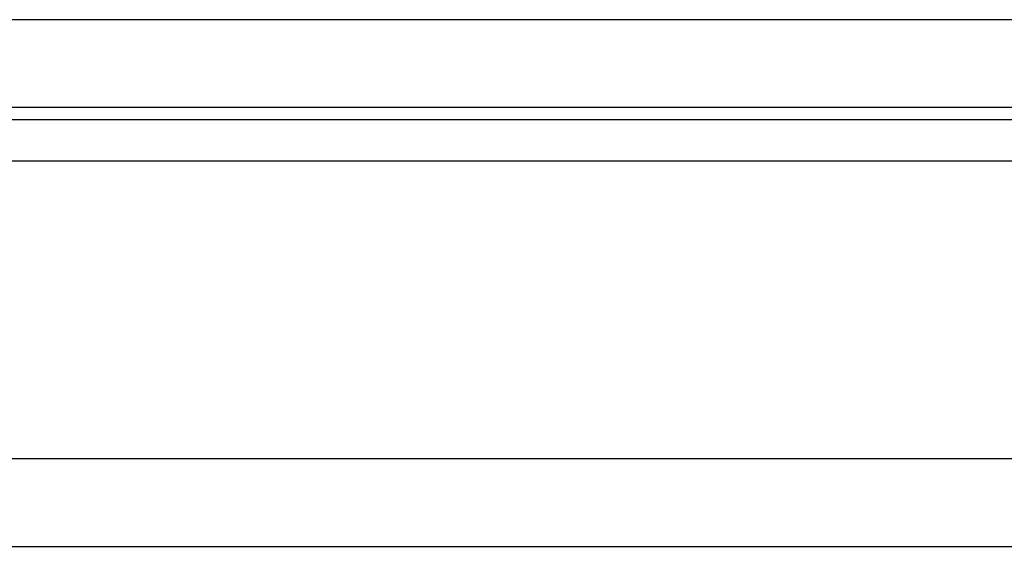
# Model space of a CAD drawing. Header units: millimetres. Extents: x 30 to 432, y -380 to -244.
# Tile 39 of 55: x 331 to 348, y -359 to -350. Entities that reach past the tile are written whole.
import ezdxf

# ---------------------------------------------------------------- set-up
doc = ezdxf.new("R2010")
doc.units = ezdxf.units.MM
doc.header["$LTSCALE"] = 0.15
doc.layers.add('OUT', color=3, linetype='CONTINUOUS')

msp = doc.modelspace()

# ---------------------------------------------------------------- linework, layer by layer
at = {"layer": 'OUT', "color": 0}
for p, q in [((384.674, -350.307), (261.674, -350.307)), ((384.674, -351.807), (261.674, -351.807)), ((223.567, -352.014), (426.704, -352.014)), ((223.207, -352.721), (426.704, -352.721)), ((222.817, -357.807), (426.704, -357.807)), ((176.704, -359.307), (426.704, -359.307))]:
    msp.add_line(p, q, dxfattribs=at)

doc.saveas('drawing.dxf')
